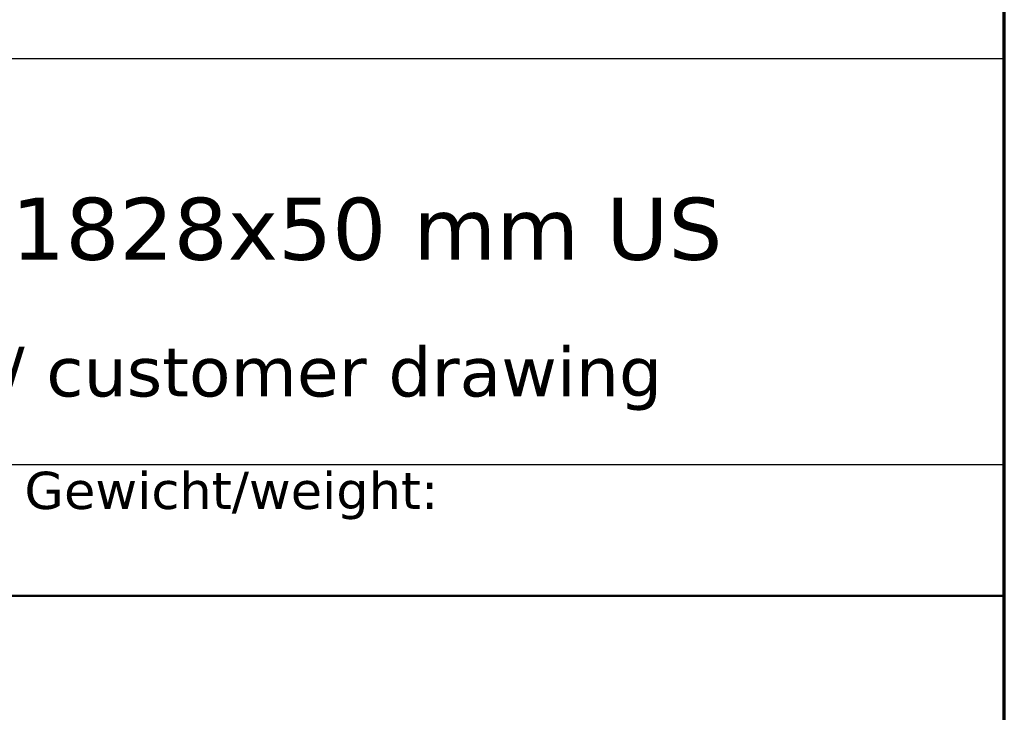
# Model space of a CAD drawing. Header units: millimetres. Extents: x -13716 to 13716, y -375 to 4365.
# Tile 3 of 12: x 2465 to 3060, y 524 to 942. Entities that reach past the tile are written whole.
import ezdxf
from ezdxf.enums import TextEntityAlignment as Align

# ---------------------------------------------------------------- set-up
doc = ezdxf.new("R2010")
doc.units = ezdxf.units.MM
doc.header["$LTSCALE"] = 15
doc.layers.get('0').update_dxf_attribs({"lineweight": 25})
for name, color, linetype, lineweight in [('AM_BOR', 7, 'Continuous', 25), ('Rahmen (ISO)', 7, 'Continuous', 70), ('Titel (ISO)', 7, 'Continuous', 50)]:
    doc.layers.add(name, color=color, linetype=linetype, lineweight=lineweight)
doc.styles.add('Notiztext 3.5', font='verdana.ttf')
doc.styles.add('Pfeiltext', font='verdana.ttf')
doc.styles.get("Standard").update_dxf_attribs({"font": 'verdana.ttf'})
doc.styles.add('Textstil26', font='verdana.ttf')
doc.styles.add('Textstil30', font='verdana.ttf')
doc.styles.add('Textstil32', font='verdana.ttf', dxfattribs={"width": 0.800000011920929})
doc.styles.add('Textstil69', font='verdana.ttf')
doc.styles.add('Textstil76', font='verdana.ttf')
doc.styles.add('Textstil77', font='verdana.ttf')

# ---------------------------------------------------------------- blocks, each defined once
blk = doc.blocks.new('Ränder wedi_Zeichnungsrahmen')
at = {"layer": 'Rahmen (ISO)'}
blk.add_line((204.0000000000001, 6.000000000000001), (204, 291), dxfattribs=at)
blk = doc.blocks.new('Schriftfelder wedi Standard - Inch_Zoll ohne Toleranz')
at = {"layer": 'AM_BOR', "color": 7}
for p, q in [((-4.835435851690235, 53.99550874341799), (-188.8354355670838, 53.99550874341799)), ((-4.835435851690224, -1.254491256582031), (-4.835435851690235, 53.99550874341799)), ((-188.8354355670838, 37.64550874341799), (-4.835435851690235, 37.64550874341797))]:
    blk.add_line(p, q, dxfattribs=at)
at = {"layer": 'Titel (ISO)'}
blk.add_line((-84.03543585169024, 32.34550874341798), (-4.835435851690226, 32.34550874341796), dxfattribs=at)
at = {"layer": 'AM_BOR', "color": 7}
for tag, p, height, style in [('Zeichnungsnummer_001', (-173.2383905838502, 49.43305073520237), 3.00000011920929, 'Textstil30'), ('Artikelnummer_001', (-145.0642880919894, 44.4387132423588), 2.487309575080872, 'Textstil69')]:
    blk.add_attdef(tag, p, '', height=height, dxfattribs=dict(at, style=style))
blk.add_attdef('TITEL_001', (-73.70591920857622, 45.89550875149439), '', height=2.5, dxfattribs=at)
at = {"layer": 'AM_BOR', "color": 7, "style": 'Textstil69'}
blk.add_attdef('PROJEKT', text='', height=2.487309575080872, dxfattribs=at).set_placement((-144.8354355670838, 41.98281831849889), align=Align.TOP_LEFT)
at = {"layer": 'AM_BOR', "color": 7, "style": 'Textstil32', "width": 0.8}
for tag, p in [('ERSTELLUNGSDATUM_001', (-115.1472556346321, 28.69550873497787)), ('KONSTRUKTEUR_001', (-94.00716185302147, 28.67133143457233)), ('ERSTELLUNGSDATUM_001', (-115.3460467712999, 23.55467596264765)), ('KONSTRUKTEUR_001', (-94.00716185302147, 23.37133143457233))]:
    blk.add_attdef(tag, p, '', height=2.000000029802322, dxfattribs=at)
at = {"layer": 'AM_BOR', "color": 7, "style": 'Textstil32', "width": 0.7999999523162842}
for tag, p in [('KONTROLLDATUM', (-108.7354355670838, 19.09550874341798)), ('KONTROLLIERT_VON', (-92.73543585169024, 19.09550874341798))]:
    blk.add_attdef(tag, text='', height=2.000000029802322, dxfattribs=at).set_placement(p, align=Align.MIDDLE_CENTER)
at = {"layer": 'Titel (ISO)', "insert": (-44.33543585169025, 37.34550874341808), "char_height": 1.500000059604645, "attachment_point": 1, "style": 'Notiztext 3.5'}
blk.add_mtext('\\fVerdana|b0|i0;\\H1.5000;Gewicht/weight:', dxfattribs=at)
at = {"layer": 'Titel (ISO)', "color": 7, "style": 'Pfeiltext'}
blk.add_attdef('BESCHREIBUNG_001', (-70.66377724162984, 40.38459537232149), '', height=2.000000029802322, dxfattribs=at)
at = {"layer": 'Titel (ISO)'}
for tag, p, height, style in [('Anfänglicher_Ansichtsmaßstab_001', (-64.5021920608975, 33.83711386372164), 2.5, 'Textstil26'), ('REVISIONSNUMMER_001', (-74.87694023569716, -0.5444913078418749), 1.790000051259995, 'Textstil77'), ('STATUS_001', (-52.63301829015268, -0.6250352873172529), 1.790000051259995, 'Textstil77')]:
    blk.add_attdef(tag, p, '', height=height, dxfattribs=dict(at, style=style))
at = {"layer": 'Titel (ISO)', "style": 'Textstil26'}
blk.add_attdef('<MASSE3;>', text='', height=2.5, dxfattribs=at).set_placement((-26.83543585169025, 36.34550874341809), align=Align.TOP_LEFT)
at = {"layer": 'Titel (ISO)', "style": 'Textstil76'}
for tag, p in [('MATERIAL', (-159.8354355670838, 35.345508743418)), ('FIRMA', (-159.8354355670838, 24.74550874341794)), ('Bauvorhaben', (-159.8354355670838, 19.44550874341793))]:
    blk.add_attdef(tag, text='', height=1.889999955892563, dxfattribs=at).set_placement(p, align=Align.TOP_CENTER)

msp = doc.modelspace()

# ---------------------------------------------------------------- block references
at = {"xscale": 15, "yscale": 15, "zscale": 15}
msp.add_blockref('Ränder wedi_Zeichnungsrahmen', (0, 0), dxfattribs=at)
ref = msp.add_blockref('Schriftfelder wedi Standard - Inch_Zoll ohne Toleranz', (3132.531537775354, 108.8173688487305), dxfattribs=dict(xscale=15, yscale=15, zscale=15))
ref.add_attrib('BESCHREIBUNG_001', 'Kundenzeichnung / customer drawing', (2072.574879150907, 714.5862994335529), dxfattribs={"layer": 'Titel (ISO)', "color": 7, "height": 30.00000044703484, "style": 'Pfeiltext'})
ref.add_attrib('TITEL_001', 'FU Primo D 914x1828x50 mm US', (2026.942749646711, 797.2500001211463), dxfattribs={"layer": 'AM_BOR', "color": 7, "height": 37.5})

doc.saveas('drawing.dxf')
